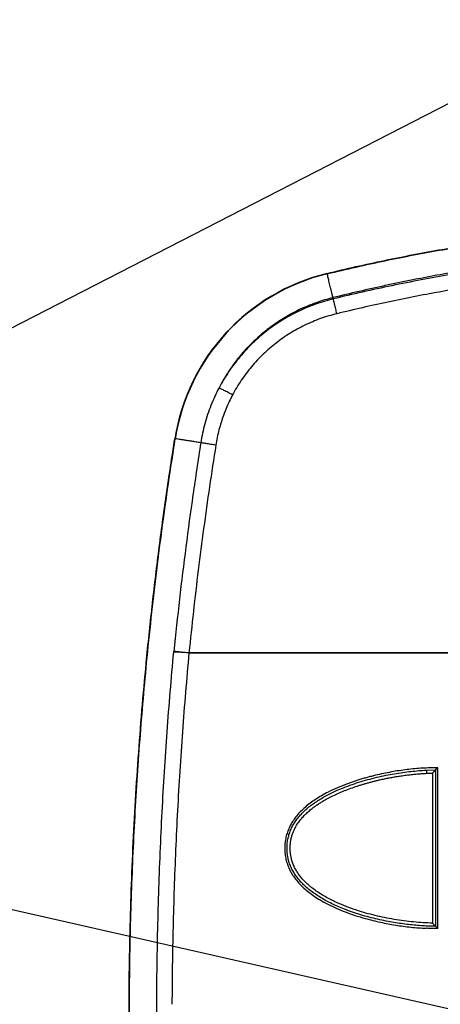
# Model space of a CAD drawing. Header units: millimetres. Extents: x -848 to 77789, y -17557 to 12238.
# Tile 42 of 79: x 71693 to 71814, y -12271 to -11987. Entities that reach past the tile are written whole.
import ezdxf
from ezdxf import colors
from ezdxf.entities.mleader import LeaderData, LeaderLine
from ezdxf.math import Vec2, Vec3

# ---------------------------------------------------------------- set-up
doc = ezdxf.new("R2010")
doc.units = ezdxf.units.MM
doc.layers.add('RR_IWK_opisy_piony', color=7, linetype='Continuous', lineweight=13)
doc.styles.add('Garamond', font='GARA.TTF')

# ---------------------------------------------------------------- blocks, each defined once
blk = doc.blocks.new('A$C661458EC')
at = {"color": 7, "linetype": 'Continuous', "lineweight": 25}
for p, q in [((-2.6773, -0.6964), (-2.6766, -0.6989)), ((-2.6376, -0.8596), (-2.6395, -0.8516)), ((-3.6483, -1.7541), (-3.6509, -1.7537)), ((-3.6581, -3.1185), (-3.6577, -3.1148)), ((-0.9084, -3.1245), (-3.5607, -3.1247)), ((-3.5607, -3.1247), (-0.9072, -3.1249)), ((-2.0426, -3.8745), (-1.9836, -3.8731)), ((-2.0417, -3.8945), (-2.0036, -3.8933)), ((-2.0036, -3.8933), (-2.0036, -4.8529)), ((-1.9698, -3.8594), (-1.9836, -3.8731)), ((-1.9836, -3.8731), (-1.9836, -4.8731)), ((-1.9836, -4.8731), (-1.9696, -4.887))]:
    blk.add_line(p, q, dxfattribs=at)
for radius in [1.2956, 1.293]:
    blk.add_arc((-2.3713, -1.9554), radius, 103.65795, 171.04279, dxfattribs=at)
for points, knots in [([(-2.6773, -0.6964), (-2.6159, -0.6818), (-2.4935, -0.6526), (-2.3093, -0.6127), (-2.1252, -0.5757), (-1.9411, -0.542), (-1.757, -0.5113), (-1.5729, -0.4838), (-1.3889, -0.4594), (-1.2019, -0.4378), (-1.0121, -0.4191), (-0.8194, -0.4037), (-0.6267, -0.3916), (-0.434, -0.383), (-0.2413, -0.3779), (-0.0515, -0.3762), (0.1353, -0.3778), (0.3192, -0.3825), (0.5031, -0.3903), (0.687, -0.4013), (0.871, -0.4154), (1.055, -0.4326), (1.239, -0.453), (1.426, -0.4768), (1.6159, -0.5044), (1.8088, -0.5358), (2.0016, -0.5707), (2.1945, -0.609), (2.3875, -0.6506), (2.5157, -0.6811), (2.58, -0.6964)], [0, 0, 0, 0, 0.03563, 0.071125, 0.106496, 0.141752, 0.176902, 0.211956, 0.246924, 0.281815, 0.318295, 0.354714, 0.391083, 0.427412, 0.463714, 0.5, 0.534635, 0.569284, 0.603958, 0.638666, 0.673418, 0.708224, 0.743095, 0.77804, 0.814739, 0.851541, 0.888457, 0.925498, 0.962676, 1, 1, 1, 1]), ([(-2.6766, -0.6989), (-2.6151, -0.6843), (-2.4923, -0.655), (-2.3075, -0.615), (-2.1228, -0.5779), (-1.9381, -0.5441), (-1.7545, -0.5135), (-1.5721, -0.4863), (-1.3907, -0.4622), (-1.2094, -0.4412), (-1.0269, -0.4231), (-0.8431, -0.408), (-0.6582, -0.396), (-0.4732, -0.3872), (-0.2882, -0.3815), (-0.1033, -0.3789), (0.0817, -0.3796), (0.2666, -0.3834), (0.4516, -0.3904), (0.6366, -0.4005), (0.8216, -0.4139), (1.0066, -0.4304), (1.1916, -0.45), (1.3766, -0.4729), (1.5565, -0.4981), (1.7312, -0.5255), (1.9009, -0.5548), (2.0705, -0.5867), (2.2402, -0.6214), (2.41, -0.6585), (2.5229, -0.6854), (2.5794, -0.6989)], [0, 0, 0, 0, 0.035755, 0.0713732, 0.1068646, 0.1422391, 0.1775067, 0.2120504, 0.2465106, 0.280897, 0.3152195, 0.3501868, 0.3851083, 0.4199948, 0.4548567, 0.4897049, 0.5245499, 0.5594024, 0.5942731, 0.6291727, 0.6641116, 0.6991007, 0.7341503, 0.7692709, 0.8044731, 0.8368222, 0.8692564, 0.9017835, 0.9344114, 0.9671477, 1, 1, 1, 1]), ([(-0.0486, -0.5315), (-0.1015, -0.5317), (-0.2074, -0.5322), (-0.3666, -0.536), (-0.5263, -0.542), (-0.6864, -0.5505), (-0.8462, -0.5615), (-1.0055, -0.5748), (-1.1643, -0.5905), (-1.3236, -0.6087), (-1.4846, -0.6295), (-1.6471, -0.653), (-1.8113, -0.6793), (-1.9759, -0.7083), (-2.1412, -0.7399), (-2.3069, -0.7744), (-2.4732, -0.8113), (-2.584, -0.8381), (-2.6395, -0.8516)], [0, 0, 0, 0, 0.060611, 0.121432, 0.182477, 0.243762, 0.305302, 0.366006, 0.426986, 0.488257, 0.549834, 0.613001, 0.67652, 0.740408, 0.804682, 0.869361, 0.934461, 1, 1, 1, 1]), ([(2.5403, -0.8596), (2.481, -0.8454), (2.3622, -0.8171), (2.1834, -0.7783), (2.0041, -0.7422), (1.8243, -0.709), (1.6441, -0.6788), (1.4633, -0.6516), (1.2821, -0.6274), (1.0975, -0.6059), (0.9095, -0.5872), (0.7182, -0.5717), (0.5266, -0.5596), (0.3349, -0.551), (0.1432, -0.5458), (-0.0455, -0.5441), (-0.2313, -0.5457), (-0.4142, -0.5504), (-0.597, -0.5583), (-0.7799, -0.5693), (-0.9625, -0.5834), (-1.145, -0.6007), (-1.327, -0.621), (-1.5114, -0.6447), (-1.6982, -0.672), (-1.8872, -0.703), (-2.0757, -0.7372), (-2.2636, -0.7747), (-2.451, -0.8151), (-2.5754, -0.8447), (-2.6376, -0.8596)], [0, 0, 0, 0, 0.035032, 0.07003, 0.105005, 0.139963, 0.174914, 0.209865, 0.244827, 0.279808, 0.316496, 0.353228, 0.389953, 0.426643, 0.463307, 0.499956, 0.534935, 0.569921, 0.604922, 0.639948, 0.674996, 0.710049, 0.745086, 0.780093, 0.816739, 0.85337, 0.889999, 0.926638, 0.963301, 1, 1, 1, 1]), ([(2.5173, -0.9542), (2.4582, -0.9402), (2.3401, -0.912), (2.1621, -0.8734), (1.9838, -0.8375), (1.8049, -0.8046), (1.6267, -0.7747), (1.4491, -0.748), (1.272, -0.7244), (1.0946, -0.7036), (0.9154, -0.6857), (0.7346, -0.6707), (0.5524, -0.6587), (0.3701, -0.6499), (0.1878, -0.6442), (0.0055, -0.6417), (-0.1768, -0.6423), (-0.3591, -0.6461), (-0.5413, -0.6531), (-0.7235, -0.6632), (-0.9056, -0.6764), (-1.0875, -0.6928), (-1.269, -0.7122), (-1.4501, -0.7348), (-1.6257, -0.7596), (-1.7957, -0.7864), (-1.9604, -0.815), (-2.1246, -0.846), (-2.2883, -0.8796), (-2.4518, -0.9154), (-2.5603, -0.9413), (-2.6146, -0.9542)], [0, 0, 0, 0, 0.0351719, 0.0703075, 0.105415, 0.140503, 0.1755805, 0.2100302, 0.2444873, 0.278962, 0.3134703, 0.3487237, 0.3839766, 0.4191963, 0.4543888, 0.4895645, 0.5247338, 0.5599069, 0.5950936, 0.6303039, 0.6655407, 0.7007882, 0.7360274, 0.7712407, 0.806427, 0.8386677, 0.8709051, 0.9031482, 0.935406, 0.9676871, 1, 1, 1, 1]), ([(-2.6395, -0.8517), (-2.6413, -0.8442), (-2.645, -0.8293), (-2.65, -0.8084), (-2.6548, -0.7888), (-2.6592, -0.7706), (-2.6633, -0.7538), (-2.6671, -0.7383), (-2.6705, -0.7241), (-2.6737, -0.7109), (-2.6757, -0.7029), (-2.6766, -0.6989)], [0, 0, 0, 0, 0.123043, 0.242962, 0.359904, 0.474016, 0.585445, 0.692412, 0.797068, 0.899552, 1, 1, 1, 1]), ([(-2.6395, -0.8516), (-2.6575, -0.8563), (-2.6939, -0.8659), (-2.7484, -0.8839), (-2.8035, -0.9053), (-2.8549, -0.9284), (-2.9024, -0.9526), (-2.9459, -0.9774), (-2.9892, -1.0046), (-3.0308, -1.0334), (-3.0704, -1.0637), (-3.1083, -1.0953), (-3.1453, -1.1291), (-3.1813, -1.1651), (-3.2163, -1.2034), (-3.25, -1.2439), (-3.2823, -1.2867), (-3.3129, -1.3317), (-3.3419, -1.3788), (-3.3594, -1.4116), (-3.3682, -1.4281)], [0, 0, 0, 0, 0.058038, 0.117893, 0.179559, 0.243035, 0.294179, 0.346435, 0.399803, 0.45428, 0.504766, 0.556165, 0.608475, 0.661695, 0.715823, 0.770856, 0.826792, 0.88363, 0.941367, 1, 1, 1, 1]), ([(-2.6146, -0.9542), (-2.6159, -0.9491), (-2.6184, -0.9386), (-2.6222, -0.9228), (-2.6259, -0.9076), (-2.6294, -0.8935), (-2.6323, -0.8812), (-2.6348, -0.8713), (-2.6366, -0.8638), (-2.6373, -0.861), (-2.6376, -0.8596)], [0, 0, 0, 0, 0.11863, 0.24166, 0.369642, 0.499672, 0.629417, 0.757121, 0.880992, 1, 1, 1, 1]), ([(-2.6146, -0.9542), (-2.6322, -0.9588), (-2.6673, -0.9679), (-2.719, -0.9851), (-2.7698, -1.0048), (-2.8195, -1.0272), (-2.868, -1.0522), (-2.915, -1.0796), (-2.9605, -1.1096), (-3.0043, -1.1419), (-3.0465, -1.1765), (-3.0867, -1.2133), (-3.1249, -1.2521), (-3.161, -1.2929), (-3.1949, -1.3356), (-3.2265, -1.38), (-3.2558, -1.4259), (-3.2733, -1.4577), (-3.282, -1.4736)], [0, 0, 0, 0, 0.062576, 0.124984, 0.187401, 0.25, 0.312564, 0.374969, 0.437389, 0.5, 0.562564, 0.624969, 0.687389, 0.75, 0.812576, 0.874985, 0.937401, 1, 1, 1, 1]), ([(-3.368, -1.4282), (-3.3775, -1.4467), (-3.3963, -1.4836), (-3.4205, -1.5407), (-3.4418, -1.5989), (-3.4596, -1.6582), (-3.4745, -1.7185), (-3.4816, -1.7593), (-3.4851, -1.7798)], [0, 0, 0, 0, 0.167343, 0.33381, 0.499852, 0.665928, 0.832492, 1, 1, 1, 1]), ([(-3.282, -1.4736), (-3.2867, -1.4712), (-3.2963, -1.4661), (-3.3106, -1.4585), (-3.3245, -1.4512), (-3.3373, -1.4444), (-3.3484, -1.4385), (-3.3574, -1.4338), (-3.3642, -1.4302), (-3.3668, -1.4288), (-3.368, -1.4282)], [0, 0, 0, 0, 0.118844, 0.242834, 0.370504, 0.500092, 0.629666, 0.7573, 0.881231, 1, 1, 1, 1]), ([(-3.282, -1.4736), (-3.2893, -1.4879), (-3.3038, -1.5164), (-3.3231, -1.5601), (-3.3403, -1.6044), (-3.3557, -1.6501), (-3.369, -1.6972), (-3.3804, -1.7458), (-3.386, -1.7786), (-3.3889, -1.795)], [0, 0, 0, 0, 0.1412865, 0.2816338, 0.4213294, 0.560685, 0.7066664, 0.8529932, 1, 1, 1, 1]), ([(-3.6509, -9.1914), (-3.668, -9.0812), (-3.702, -8.8607), (-3.7472, -8.5292), (-3.788, -8.1971), (-3.824, -7.8645), (-3.8554, -7.5313), (-3.8821, -7.1978), (-3.9034, -6.8732), (-3.9199, -6.5576), (-3.932, -6.2511), (-3.94, -5.9445), (-3.9442, -5.6378), (-3.9443, -5.3311), (-3.9405, -5.0244), (-3.9327, -4.7178), (-3.921, -4.4113), (-3.9053, -4.105), (-3.8857, -3.7989), (-3.8621, -3.4931), (-3.8329, -3.1695), (-3.7972, -2.8281), (-3.7542, -2.4692), (-3.706, -2.1109), (-3.6693, -1.8728), (-3.6509, -1.7537)], [0, 0, 0, 0, 0.0448, 0.0896, 0.1344, 0.1792, 0.224, 0.2688, 0.3136, 0.354667, 0.395733, 0.4368, 0.477867, 0.518933, 0.56, 0.601067, 0.642134, 0.6832, 0.724267, 0.765334, 0.8064, 0.8548, 0.9032, 0.9516, 1, 1, 1, 1]), ([(-3.6483, -9.191), (-3.6618, -9.1046), (-3.6886, -8.9318), (-3.7253, -8.6721), (-3.7592, -8.412), (-3.7903, -8.1516), (-3.8183, -7.8923), (-3.8433, -7.6344), (-3.8653, -7.3777), (-3.8846, -7.1208), (-3.9012, -6.862), (-3.9151, -6.6013), (-3.9261, -6.3386), (-3.9343, -6.0759), (-3.9395, -5.8131), (-3.9418, -5.5502), (-3.9412, -5.2873), (-3.9377, -5.0245), (-3.9313, -4.7617), (-3.922, -4.499), (-3.9097, -4.2364), (-3.8946, -3.974), (-3.8765, -3.7118), (-3.8556, -3.4497), (-3.8309, -3.1792), (-3.8022, -2.9003), (-3.7692, -2.613), (-3.7325, -2.3262), (-3.6926, -2.0398), (-3.6631, -1.8493), (-3.6483, -1.7541)], [0, 0, 0, 0, 0.035123, 0.070246, 0.10537, 0.140493, 0.175616, 0.210112, 0.244608, 0.279104, 0.3136, 0.3488, 0.384, 0.4192, 0.4544, 0.4896, 0.5248, 0.56, 0.5952, 0.6304, 0.6656, 0.7008, 0.736, 0.7712, 0.8064, 0.84512, 0.88384, 0.92256, 0.96128, 1, 1, 1, 1]), ([(-3.4849, -1.7798), (-3.4952, -1.7782), (-3.5154, -1.775), (-3.5433, -1.7706), (-3.5688, -1.7666), (-3.592, -1.763), (-3.6128, -1.7597), (-3.6317, -1.7567), (-3.6429, -1.7549), (-3.6484, -1.7541)], [0, 0, 0, 0, 0.156997, 0.308737, 0.455548, 0.597755, 0.735684, 0.869658, 1, 1, 1, 1]), ([(-3.4851, -1.7798), (-3.5021, -1.8907), (-3.5362, -2.1124), (-3.5813, -2.4459), (-3.6224, -2.78), (-3.6458, -3.0032), (-3.6575, -3.1148)], [0, 0, 0, 0, 0.249963, 0.499918, 0.749914, 1, 1, 1, 1]), ([(-3.3889, -1.795), (-3.4026, -1.8839), (-3.43, -2.0615), (-3.4673, -2.3279), (-3.5017, -2.5939), (-3.5331, -2.8593), (-3.5516, -3.0363), (-3.5607, -3.1247)], [0, 0, 0, 0, 0.201291, 0.401912, 0.601887, 0.801241, 1, 1, 1, 1]), ([(-3.3889, -1.795), (-3.3941, -1.7942), (-3.4049, -1.7925), (-3.4208, -1.7899), (-3.4363, -1.7875), (-3.4506, -1.7852), (-3.4631, -1.7833), (-3.4732, -1.7817), (-3.4808, -1.7805), (-3.4837, -1.78), (-3.4851, -1.7798)], [0, 0, 0, 0, 0.118789, 0.242737, 0.370382, 0.499961, 0.629546, 0.757207, 0.88118, 1, 1, 1, 1]), ([(-3.7669, -5.4468), (-3.7666, -5.3597), (-3.7659, -5.1855), (-3.7614, -4.9243), (-3.7545, -4.6632), (-3.7448, -4.4022), (-3.7326, -4.143), (-3.7178, -3.8855), (-3.7005, -3.6296), (-3.6808, -3.3739), (-3.6655, -3.2036), (-3.6579, -3.1185)], [0, 0, 0, 0, 0.112064, 0.224087, 0.33608, 0.448054, 0.560018, 0.669986, 0.779965, 0.889967, 1, 1, 1, 1]), ([(-3.5607, -3.1247), (-3.5683, -3.2087), (-3.5833, -3.3766), (-3.6028, -3.6287), (-3.6199, -3.8806), (-3.6345, -4.1324), (-3.6465, -4.3827), (-3.656, -4.6313), (-3.663, -4.8784), (-3.6677, -5.1254), (-3.6688, -5.29), (-3.6694, -5.3723)], [0, 0, 0, 0, 0.112448, 0.224757, 0.33694, 0.449005, 0.560966, 0.670835, 0.780623, 0.890342, 1, 1, 1, 1]), ([(-3.5607, -3.1247), (-3.566, -3.1242), (-3.5769, -3.1233), (-3.5929, -3.1219), (-3.6086, -3.1207), (-3.623, -3.1198), (-3.6356, -3.119), (-3.6458, -3.1185), (-3.6535, -3.1184), (-3.6564, -3.1184), (-3.6579, -3.1185)], [0, 0, 0, 0, 0.118782, 0.24272, 0.370355, 0.499927, 0.629509, 0.757173, 0.881158, 1, 1, 1, 1]), ([(-3.5607, -3.1247), (-3.566, -3.1242), (-3.5768, -3.1231), (-3.5929, -3.1214), (-3.6085, -3.1198), (-3.6229, -3.1184), (-3.6354, -3.1171), (-3.6455, -3.116), (-3.6532, -3.1152), (-3.6561, -3.1149), (-3.6575, -3.1148)], [0, 0, 0, 0, 0.118841, 0.242826, 0.370491, 0.500073, 0.629645, 0.75728, 0.881218, 1, 1, 1, 1]), ([(-1.9692, -3.8588), (-2.002, -3.8594), (-2.0678, -3.8606), (-2.167, -3.8701), (-2.267, -3.8852), (-2.3428, -3.9012), (-2.3943, -3.9139), (-2.4212, -3.921), (-2.4476, -3.9284), (-2.4734, -3.9361), (-2.4986, -3.9442), (-2.5233, -3.9525), (-2.5609, -3.9661), (-2.6103, -3.9859), (-2.6652, -4.0117), (-2.7119, -4.0369), (-2.7508, -4.0608), (-2.7862, -4.0856), (-2.8182, -4.1114), (-2.8467, -4.1382), (-2.8717, -4.166), (-2.8932, -4.1947), (-2.9112, -4.2244), (-2.9257, -4.2551), (-2.9366, -4.2868), (-2.9441, -4.3194), (-2.9479, -4.3531), (-2.9484, -4.387), (-2.9454, -4.4206), (-2.9388, -4.4534), (-2.9287, -4.4852), (-2.9151, -4.516), (-2.8979, -4.5459), (-2.8772, -4.5748), (-2.8531, -4.6028), (-2.8254, -4.6299), (-2.7942, -4.6559), (-2.7596, -4.6811), (-2.7189, -4.7069), (-2.6717, -4.7329), (-2.6179, -4.7585), (-2.56, -4.7822), (-2.4981, -4.804), (-2.4392, -4.8217), (-2.3847, -4.836), (-2.3361, -4.8474), (-2.2875, -4.8574), (-2.2387, -4.866), (-2.1899, -4.8732), (-2.1411, -4.879), (-2.0922, -4.8834), (-2.0595, -4.8852), (-2.0432, -4.8861)], [0, 0, 0, 0, 0.042071, 0.084682, 0.127983, 0.172119, 0.184256, 0.196193, 0.207933, 0.21948, 0.230837, 0.242007, 0.252995, 0.282299, 0.310343, 0.330982, 0.350528, 0.369047, 0.386617, 0.403327, 0.419282, 0.434604, 0.449427, 0.463903, 0.478191, 0.49246, 0.506877, 0.521622, 0.536029, 0.550259, 0.56448, 0.57886, 0.593563, 0.608741, 0.624532, 0.641059, 0.658431, 0.676739, 0.696064, 0.720424, 0.745948, 0.772724, 0.800825, 0.830317, 0.851831, 0.873225, 0.894515, 0.915718, 0.936851, 0.957931, 0.978975, 1, 1, 1, 1]), ([(-1.9836, -4.8731), (-1.9969, -4.8729), (-2.0243, -4.8727), (-2.0664, -4.8706), (-2.1105, -4.8672), (-2.1563, -4.8625), (-2.2033, -4.8564), (-2.2514, -4.8489), (-2.3018, -4.8396), (-2.3543, -4.8284), (-2.4083, -4.8151), (-2.462, -4.7999), (-2.5148, -4.7829), (-2.5633, -4.7652), (-2.6072, -4.7471), (-2.6465, -4.7291), (-2.6843, -4.7097), (-2.7204, -4.6891), (-2.7544, -4.6671), (-2.7861, -4.6438), (-2.8143, -4.6201), (-2.8389, -4.5962), (-2.8601, -4.5723), (-2.879, -4.5474), (-2.8953, -4.5213), (-2.909, -4.4941), (-2.9197, -4.4658), (-2.9275, -4.4366), (-2.9323, -4.4066), (-2.9341, -4.3763), (-2.9329, -4.3459), (-2.9287, -4.3158), (-2.9215, -4.2863), (-2.9112, -4.2578), (-2.898, -4.2303), (-2.8819, -4.204), (-2.8632, -4.1788), (-2.8421, -4.1546), (-2.8187, -4.1316), (-2.7931, -4.1095), (-2.7656, -4.0886), (-2.7362, -4.0687), (-2.7052, -4.0498), (-2.6727, -4.0319), (-2.6331, -4.0122), (-2.586, -3.9914), (-2.5312, -3.9703), (-2.4748, -3.9513), (-2.4174, -3.9345), (-2.3594, -3.9197), (-2.3025, -3.9073), (-2.2471, -3.897), (-2.1938, -3.8887), (-2.1418, -3.8822), (-2.0915, -3.8773), (-2.0587, -3.8754), (-2.0426, -3.8745)], [0, 0, 0, 0, 0.017562, 0.03615, 0.055639, 0.075904, 0.096821, 0.118266, 0.140115, 0.164472, 0.189015, 0.213591, 0.238052, 0.26226, 0.281633, 0.300692, 0.319379, 0.337648, 0.355461, 0.372796, 0.389645, 0.404, 0.418018, 0.431738, 0.44522, 0.458546, 0.471815, 0.485113, 0.498444, 0.511796, 0.525151, 0.538492, 0.55181, 0.56511, 0.578468, 0.591992, 0.605765, 0.619851, 0.634293, 0.649116, 0.664329, 0.67993, 0.695904, 0.71223, 0.728877, 0.754256, 0.780133, 0.806351, 0.83274, 0.859118, 0.885296, 0.909618, 0.93342, 0.956533, 0.978783, 1, 1, 1, 1]), ([(-2.0036, -4.8529), (-2.0235, -4.8523), (-2.0637, -4.851), (-2.1244, -4.846), (-2.1862, -4.8388), (-2.2483, -4.8293), (-2.3099, -4.8177), (-2.37, -4.8043), (-2.4283, -4.789), (-2.472, -4.7757), (-2.5019, -4.7659), (-2.5185, -4.7601), (-2.5348, -4.7543), (-2.5508, -4.7483), (-2.5665, -4.7421), (-2.5819, -4.7359), (-2.5988, -4.7287), (-2.6172, -4.7205), (-2.6369, -4.7113), (-2.655, -4.7022), (-2.6785, -4.6899), (-2.7066, -4.674), (-2.7391, -4.6533), (-2.7627, -4.6363), (-2.7786, -4.6237), (-2.7878, -4.6161), (-2.7967, -4.6085), (-2.8052, -4.6008), (-2.8134, -4.593), (-2.8213, -4.5851), (-2.8289, -4.5772), (-2.84, -4.5649), (-2.8538, -4.548), (-2.8693, -4.5258), (-2.8803, -4.5065), (-2.8881, -4.4906), (-2.8934, -4.4783), (-2.8981, -4.4659), (-2.9022, -4.4533), (-2.9065, -4.4377), (-2.9103, -4.4189), (-2.913, -4.3969), (-2.9139, -4.3746), (-2.9132, -4.3523), (-2.9107, -4.3304), (-2.9066, -4.3089), (-2.9008, -4.2878), (-2.8932, -4.2673), (-2.8849, -4.2493), (-2.8764, -4.2336), (-2.8682, -4.2201), (-2.8591, -4.2068), (-2.8492, -4.1937), (-2.8359, -4.1777), (-2.8186, -4.1592), (-2.7965, -4.1386), (-2.7777, -4.1231), (-2.7633, -4.1121), (-2.7542, -4.1054), (-2.7448, -4.0987), (-2.7351, -4.0922), (-2.7252, -4.0857), (-2.715, -4.0792), (-2.7033, -4.0721), (-2.6898, -4.0642), (-2.6746, -4.0558), (-2.6579, -4.0469), (-2.6343, -4.0351), (-2.6033, -4.0207), (-2.5654, -4.0048), (-2.5255, -3.9897), (-2.4915, -3.978), (-2.4641, -3.9693), (-2.4438, -3.9631), (-2.4233, -3.9572), (-2.4026, -3.9515), (-2.3817, -3.946), (-2.3606, -3.9408), (-2.3365, -3.9352), (-2.3095, -3.9293), (-2.2794, -3.9233), (-2.2501, -3.918), (-2.2198, -3.913), (-2.1887, -3.9084), (-2.1561, -3.9042), (-2.1246, -3.9007), (-2.095, -3.8979), (-2.0677, -3.8958), (-2.0501, -3.8949), (-2.0417, -3.8945)], [0, 0, 0, 0, 0.027213, 0.054987, 0.083361, 0.112373, 0.141061, 0.169132, 0.19662, 0.223563, 0.231681, 0.239689, 0.247588, 0.25538, 0.263067, 0.270649, 0.278128, 0.288248, 0.298181, 0.307931, 0.316004, 0.334467, 0.352039, 0.368772, 0.374306, 0.379744, 0.385087, 0.390339, 0.395503, 0.400581, 0.405577, 0.410495, 0.423248, 0.435541, 0.447454, 0.453623, 0.459734, 0.465803, 0.471841, 0.477863, 0.4879, 0.497997, 0.508215, 0.518422, 0.528472, 0.538429, 0.548355, 0.558316, 0.568375, 0.575467, 0.582675, 0.59002, 0.59752, 0.60519, 0.618392, 0.632177, 0.646603, 0.651717, 0.656903, 0.662162, 0.667496, 0.672907, 0.678396, 0.683964, 0.691754, 0.6997, 0.707807, 0.717645, 0.735772, 0.754545, 0.773987, 0.794122, 0.803735, 0.813407, 0.82314, 0.832937, 0.842798, 0.852726, 0.862722, 0.876581, 0.890576, 0.904711, 0.917413, 0.932544, 0.947742, 0.962519, 0.975945, 0.988437, 1, 1, 1, 1]), ([(-2.0426, -3.8745), (-2.0426, -3.8748), (-2.0426, -3.8753), (-2.0425, -3.8778), (-2.0423, -3.8803), (-2.0422, -3.8834), (-2.042, -3.8881), (-2.0418, -3.892), (-2.0417, -3.8945)], [0, 0, 0, 0, 0.2418, 0.370467, 0.499948, 0.629429, 0.758108, 1, 1, 1, 1]), ([(-1.9836, -3.8731), (-1.9837, -3.8732), (-1.9838, -3.8733), (-1.9849, -3.8744), (-1.9867, -3.8761), (-1.9888, -3.8783), (-1.991, -3.8805), (-1.9931, -3.8826), (-1.9954, -3.8849), (-1.9981, -3.8876), (-2.0007, -3.8905), (-2.0028, -3.8924), (-2.0036, -3.8933)], [0, 0, 0, 0, 0.095927, 0.197197, 0.306543, 0.426145, 0.510267, 0.598459, 0.690921, 0.781197, 0.904437, 1, 1, 1, 1]), ([(-1.9693, -4.8875), (-1.9785, -4.8874), (-1.9959, -4.8874), (-2.0205, -4.8869), (-2.036, -4.8863), (-2.0432, -4.8861)], [0, 0, 0, 0, 0.372484, 0.705793, 1, 1, 1, 1]), ([(-2.0036, -4.8529), (-2.0027, -4.8539), (-2.0009, -4.8557), (-1.9987, -4.8578), (-1.9972, -4.8594), (-1.9963, -4.8604), (-1.9945, -4.8622), (-1.992, -4.8647), (-1.9891, -4.8676), (-1.9867, -4.87), (-1.9849, -4.8718), (-1.9838, -4.8729), (-1.9837, -4.873), (-1.9836, -4.8731)], [0, 0, 0, 0, 0.1080355, 0.195503, 0.2423904, 0.2801319, 0.3087304, 0.4497876, 0.5734812, 0.6932206, 0.8026768, 0.9040266, 1, 1, 1, 1])]:
    blk.add_open_spline(points, degree=3, knots=knots, dxfattribs=at)
for points in [[(-2.6376, -0.8596), (-2.6568, -0.8645), (-2.6953, -0.8745), (-2.7519, -0.8933), (-2.8075, -0.9149), (-2.8619, -0.9394), (-2.9149, -0.9667), (-2.9664, -0.9968), (-3.0162, -1.0296), (-3.0642, -1.065), (-3.1103, -1.1028), (-3.1543, -1.1431), (-3.1962, -1.1856), (-3.2357, -1.2303), (-3.2728, -1.2769), (-3.3074, -1.3255), (-3.3395, -1.3758), (-3.3586, -1.4107), (-3.3682, -1.4281)], [(-1.9693, -4.8875), (-1.9693, -4.7732), (-1.9693, -4.5445), (-1.9693, -4.2016), (-1.9692, -3.9731), (-1.9692, -3.8588)]]:
    blk.add_open_spline(points, degree=3, dxfattribs=at)
blk = doc.blocks.new('_None')

msp = doc.modelspace()

# ---------------------------------------------------------------- block references
at = {"lineweight": 0, "xscale": 45, "yscale": 45, "zscale": 45}
msp.add_blockref('A$C661458EC', (71902.19, -12029.19), dxfattribs=at)

# ---------------------------------------------------------------- next in the draw order: leaders
at = {"layer": 'RR_IWK_opisy_piony'}
ml = msp.add_multileader_mtext('Standard', dxfattribs=at)
ml.set_content('Zestawy ciepłomierzowe\\P- zawór kulowy DN15/DN20\\P- filtr siatkowy DN15/DN20\\P- ciepłomierz {\\A1;q{\\H0.7x;nom}=0,6 m{\\H0.7x;\\S3^ ;}/h DN15}\\P- zawór kulowy DN15/DN20\\P', color=256, style='Garamond')
ml.set_leader_properties()
ml.set_arrow_properties(name='NONE')
ml.build(insert=Vec2(0, 0))
ml.multileader.update_dxf_attribs({"text_left_attachment_type": 2, "text_right_attachment_type": 2, "dogleg_length": 0, "arrow_head_size": 0.18})
ctx = ml.context
ctx.base_point, ctx.char_height, ctx.arrow_head_size, ctx.landing_gap_size, ctx.plane_origin = Vec3(72890.1, -11459.83), 200, 0.18, 25, Vec3(97310.05, 87237.63)
ctx.left_attachment, ctx.right_attachment = 2, 2
notes = []
notes.append((ctx, [(1, (1, 1, 0), (72890.1, -11460), (1, 0), 0, [(0, [(72366.06, -12346.01), (71897.53, -12290.67), (71464.8, -12192.36)], 0, [])])]))
ctx.mtext.insert = Vec3(72915.1, -10630.57)
ctx.mtext.has_bg_fill, ctx.mtext.bg_color, ctx.mtext.bg_scale_factor, ctx.mtext.bg_transparency, ctx.mtext.use_window_bg_color = 1, -1027028792, 1, 0, 1
for ctx, leaders in notes:
    for number, flags, end, landing, length, lines in leaders:
        leader = LeaderData()
        leader.index, (leader.has_last_leader_line, leader.has_dogleg_vector, leader.attachment_direction) = number, flags
        leader.last_leader_point, leader.dogleg_vector, leader.dogleg_length = Vec3(end), Vec3(landing), length
        for number, points, colour, breaks in lines:
            line = LeaderLine()
            line.index, line.vertices, line.color, line.breaks = number, Vec3.list(points), colors.encode_raw_color(colour), breaks
            leader.lines.append(line)
        ctx.leaders.append(leader)

doc.saveas('drawing.dxf')
